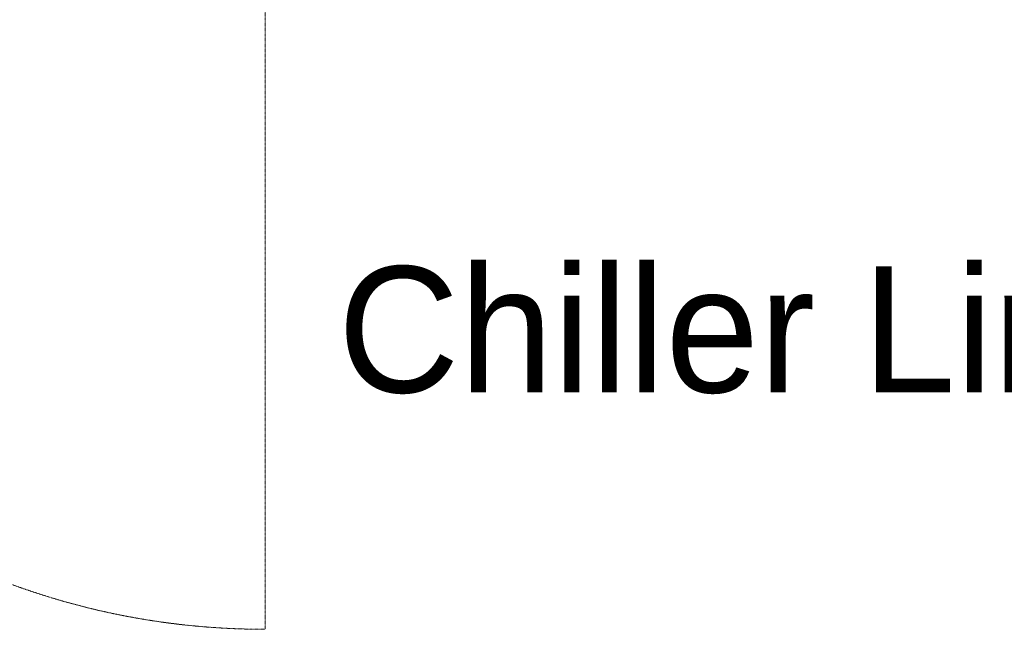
# Model space of a CAD drawing. Header units: millimetres. Extents: x -226731 to 126254, y -16359 to 60195.
# Tile 8 of 256: x -161927 to -160364, y 9467 to 10435. Entities that reach past the tile are written whole.
import ezdxf

# ---------------------------------------------------------------- set-up
doc = ezdxf.new("R2010")
doc.units = ezdxf.units.MM
doc.header["$LTSCALE"] = 0.1
doc.header["$MEASUREMENT"] = 0
doc.linetypes.add('AUDIT_D_060311083008-3', pattern=[0])
doc.linetypes.add('HIDDEN', pattern=[0.375, 0.25, -0.125])
doc.layers.add('3_Hatch', color=8, linetype='Continuous', lineweight=0)
doc.layers.add('A-ANNO-TEXT-100', color=211, linetype='AUDIT_D_060311083008-3')
doc.layers.add('Door', color=5, linetype='Continuous')
doc.styles.add('Txt100-02', font='GOTHIC.TTF', dxfattribs={"height": 250})

# ---------------------------------------------------------------- blocks, each defined once
blk = doc.blocks.new('A$C9d481201')
at = {"layer": '3_Hatch', "color": 8, "linetype": 'HIDDEN', "elevation": -261.1}
blk.add_lwpolyline([(936.5, -1160.5), (936.5, 1172.5)], dxfattribs=at)
at = {"layer": '3_Hatch', "color": 8, "linetype": 'HIDDEN'}
blk.add_arc((936.5, 6, -261.1), 1166.5, 90, 179.9744, dxfattribs=at)

msp = doc.modelspace()

# ---------------------------------------------------------------- block references
at = {"layer": 'Door', "color": 8, "xscale": -1, "rotation": 180}
msp.add_blockref('A$C9d481201', (-162473.7, 10639.9, 0), dxfattribs=at)

# ---------------------------------------------------------------- texts
at = {"layer": 'A-ANNO-TEXT-100', "color": 8, "insert": (-161421.8, 10043.3), "char_height": 200, "width": 2114.275, "attachment_point": 1, "style": 'Txt100-02'}
msp.add_mtext('Chiller Line', dxfattribs=at)

doc.saveas('drawing.dxf')
